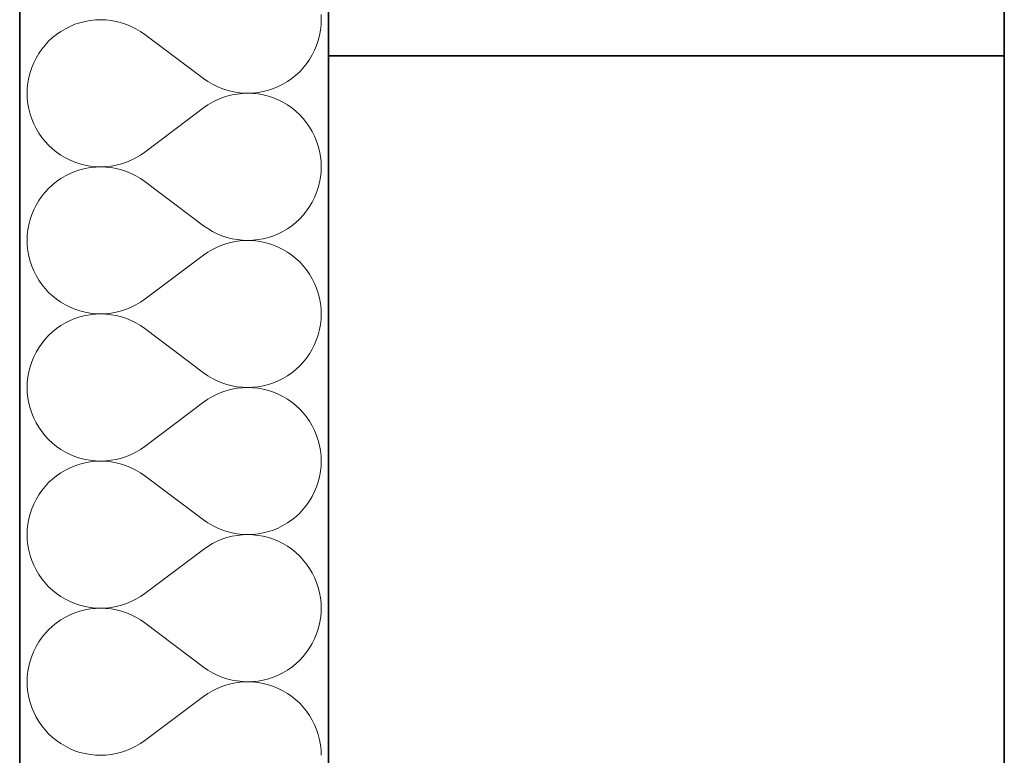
# Model space of a CAD drawing. Header units: millimetres. Extents: x -8078 to 234695, y -4319 to 602442.
# Tile 136 of 152: x 80170 to 80680, y 291229 to 291610. Entities that reach past the tile are written whole.
import ezdxf

# ---------------------------------------------------------------- set-up
doc = ezdxf.new("R2010")
doc.units = ezdxf.units.MM
doc.header["$MEASUREMENT"] = 0
for name, color, linetype in [('#podkład', 252, 'Continuous'), ('- A - ocieplenie', 7, 'Continuous'), ('Konstrukcja - Stropy', 7, 'Continuous'), ('Konstrukcja - Ściany zewnętrzne', 7, 'Continuous')]:
    doc.layers.add(name, color=color, linetype=linetype)

# ---------------------------------------------------------------- blocks, each defined once
blk = doc.blocks.new('UHYGFFFF')
at = {"layer": '- A - ocieplenie', "color": 252, "linetype": 'Continuous', "lineweight": 35, "ltscale": 100}
for p, q in [((19777.48, 396062.63), (19777.47, 388486.86)), ((19937.47, 388486.86), (19937.48, 396062.63))]:
    blk.add_line(p, q, dxfattribs=at)
at = {"layer": '- A - ocieplenie', "color": 252, "linetype": 'Continuous', "lineweight": 13, "ltscale": 100}
for p, q in [((19813.98, 392127.94), (19811.3, 392127.46)), ((19816.69, 392128.23), (19813.98, 392127.94)), ((19819.41, 392128.33), (19816.69, 392128.23)), ((19822.12, 392128.23), (19819.41, 392128.33)), ((19824.83, 392127.93), (19822.12, 392128.23)), ((19827.51, 392127.45), (19824.83, 392127.93)), ((19933.67, 392128.33), (19933.57, 392131.04)), ((19933.57, 392125.61), (19933.67, 392128.33)), ((19801.14, 392123.67), (19798.8, 392122.29)), ((19803.57, 392124.89), (19801.14, 392123.67)), ((19806.09, 392125.93), (19803.57, 392124.89)), ((19808.67, 392126.79), (19806.09, 392125.93)), ((19811.3, 392127.46), (19808.67, 392126.79)), ((19830.14, 392126.77), (19827.51, 392127.45)), ((19832.72, 392125.91), (19830.14, 392126.77)), ((19835.23, 392124.87), (19832.72, 392125.91)), ((19837.67, 392123.65), (19835.23, 392124.87)), ((19840, 392122.26), (19837.67, 392123.65)), ((19932.8, 392120.22), (19933.28, 392122.9)), ((19933.28, 392122.9), (19933.57, 392125.61)), ((19794.44, 392119.03), (19792.45, 392117.18)), ((19796.56, 392120.74), (19794.44, 392119.03)), ((19798.8, 392122.29), (19796.56, 392120.74)), ((19842.24, 392120.71), (19840, 392122.26)), ((19872.71, 392097.85), (19842.24, 392120.71)), ((19931.26, 392115.01), (19932.12, 392117.59)), ((19932.12, 392117.59), (19932.8, 392120.22)), ((19788.89, 392113.07), (19787.34, 392110.83)), ((19790.6, 392115.19), (19788.89, 392113.07)), ((19792.45, 392117.18), (19790.6, 392115.19)), ((19929, 392110.06), (19930.22, 392112.49)), ((19930.22, 392112.49), (19931.26, 392115.01)), ((19785.95, 392108.49), (19784.73, 392106.06)), ((19787.34, 392110.83), (19785.95, 392108.49)), ((19926.06, 392105.49), (19927.61, 392107.72)), ((19927.61, 392107.72), (19929, 392110.06)), ((19783.69, 392103.55), (19782.83, 392100.97)), ((19784.73, 392106.06), (19783.69, 392103.55)), ((19922.5, 392101.38), (19924.35, 392103.37)), ((19924.35, 392103.37), (19926.06, 392105.49)), ((19782.16, 392098.33), (19781.67, 392095.65)), ((19782.83, 392100.97), (19782.16, 392098.33)), ((19872.71, 392097.85), (19874.95, 392096.3)), ((19916.15, 392096.27), (19918.39, 392097.82)), ((19918.39, 392097.82), (19920.51, 392099.53)), ((19920.51, 392099.53), (19922.5, 392101.38)), ((19781.38, 392092.95), (19781.29, 392090.23)), ((19781.67, 392095.65), (19781.38, 392092.95)), ((19874.95, 392096.3), (19877.29, 392094.91)), ((19877.29, 392094.91), (19879.72, 392093.69)), ((19879.72, 392093.69), (19882.23, 392092.64)), ((19882.23, 392092.64), (19884.81, 392091.78)), ((19906.29, 392091.77), (19908.87, 392092.63)), ((19908.87, 392092.63), (19911.38, 392093.67)), ((19911.38, 392093.67), (19913.81, 392094.88)), ((19913.81, 392094.88), (19916.15, 392096.27)), ((19781.29, 392090.23), (19781.38, 392087.51)), ((19781.38, 392087.51), (19781.67, 392084.81)), ((19879.72, 392086.77), (19877.29, 392085.55)), ((19882.23, 392087.82), (19879.72, 392086.77)), ((19884.81, 392088.68), (19882.23, 392087.82)), ((19884.81, 392091.78), (19887.45, 392091.11)), ((19887.45, 392089.35), (19884.81, 392088.68)), ((19887.45, 392091.11), (19890.12, 392090.62)), ((19890.12, 392089.84), (19887.45, 392089.35)), ((19890.12, 392090.62), (19892.83, 392090.33)), ((19892.83, 392090.13), (19890.12, 392089.84)), ((19892.83, 392090.33), (19895.55, 392090.23)), ((19895.55, 392090.23), (19892.83, 392090.13)), ((19895.55, 392090.23), (19898.27, 392090.33)), ((19898.27, 392090.13), (19895.55, 392090.23)), ((19898.27, 392090.33), (19900.97, 392090.61)), ((19900.97, 392089.85), (19898.27, 392090.13)), ((19900.97, 392090.61), (19903.65, 392091.1)), ((19903.65, 392089.36), (19900.97, 392089.85)), ((19903.65, 392091.1), (19906.29, 392091.77)), ((19906.29, 392088.69), (19903.65, 392089.36)), ((19908.87, 392087.83), (19906.29, 392088.69)), ((19911.38, 392086.8), (19908.87, 392087.83)), ((19913.81, 392085.58), (19911.38, 392086.8)), ((19781.67, 392084.81), (19782.16, 392082.13)), ((19782.16, 392082.13), (19782.83, 392079.49)), ((19872.71, 392082.61), (19842.24, 392059.75)), ((19874.95, 392084.16), (19872.71, 392082.61)), ((19877.29, 392085.55), (19874.95, 392084.16)), ((19916.15, 392084.19), (19913.81, 392085.58)), ((19918.39, 392082.64), (19916.15, 392084.19)), ((19920.51, 392080.93), (19918.39, 392082.64)), ((19782.83, 392079.49), (19783.69, 392076.91)), ((19783.69, 392076.91), (19784.73, 392074.4)), ((19922.5, 392079.08), (19920.51, 392080.93)), ((19924.35, 392077.09), (19922.5, 392079.08)), ((19926.06, 392074.97), (19924.35, 392077.09)), ((19784.73, 392074.4), (19785.95, 392071.97)), ((19785.95, 392071.97), (19787.34, 392069.63)), ((19927.61, 392072.74), (19926.06, 392074.97)), ((19929, 392070.4), (19927.61, 392072.74)), ((19787.34, 392069.63), (19788.89, 392067.39)), ((19788.89, 392067.39), (19790.6, 392065.27)), ((19930.22, 392067.97), (19929, 392070.4)), ((19931.26, 392065.45), (19930.22, 392067.97)), ((19790.6, 392065.27), (19792.45, 392063.28)), ((19792.45, 392063.28), (19794.44, 392061.43)), ((19794.44, 392061.43), (19796.56, 392059.72)), ((19932.12, 392062.87), (19931.26, 392065.45)), ((19932.8, 392060.24), (19932.12, 392062.87)), ((19796.56, 392059.72), (19798.8, 392058.17)), ((19798.8, 392058.17), (19801.14, 392056.79)), ((19801.14, 392056.79), (19803.57, 392055.57)), ((19835.23, 392055.59), (19837.67, 392056.81)), ((19837.67, 392056.81), (19840, 392058.2)), ((19840, 392058.2), (19842.24, 392059.75)), ((19933.28, 392057.56), (19932.8, 392060.24)), ((19933.57, 392054.85), (19933.28, 392057.56)), ((19803.57, 392055.57), (19806.09, 392054.53)), ((19806.09, 392054.53), (19808.67, 392053.67)), ((19808.67, 392053.67), (19811.3, 392053)), ((19811.3, 392051.27), (19808.67, 392050.6)), ((19811.3, 392053), (19813.98, 392052.52)), ((19813.98, 392051.75), (19811.3, 392051.27)), ((19813.98, 392052.52), (19816.69, 392052.23)), ((19816.69, 392052.04), (19813.98, 392051.75)), ((19816.69, 392052.23), (19819.41, 392052.13)), ((19819.41, 392052.13), (19816.69, 392052.04)), ((19819.41, 392052.13), (19822.12, 392052.23)), ((19822.12, 392052.04), (19819.41, 392052.13)), ((19822.12, 392052.23), (19824.83, 392052.53)), ((19824.83, 392051.74), (19822.12, 392052.04)), ((19824.83, 392052.53), (19827.51, 392053.01)), ((19827.51, 392051.26), (19824.83, 392051.74)), ((19827.51, 392053.01), (19830.14, 392053.69)), ((19830.14, 392050.58), (19827.51, 392051.26)), ((19830.14, 392053.69), (19832.72, 392054.55)), ((19832.72, 392054.55), (19835.23, 392055.59)), ((19933.67, 392052.13), (19933.57, 392054.85)), ((19933.57, 392049.42), (19933.67, 392052.13)), ((19798.8, 392046.1), (19796.56, 392044.55)), ((19801.14, 392047.48), (19798.8, 392046.1)), ((19803.57, 392048.7), (19801.14, 392047.48)), ((19806.09, 392049.74), (19803.57, 392048.7)), ((19808.67, 392050.6), (19806.09, 392049.74)), ((19832.72, 392049.72), (19830.14, 392050.58)), ((19835.23, 392048.68), (19832.72, 392049.72)), ((19837.67, 392047.46), (19835.23, 392048.68)), ((19840, 392046.07), (19837.67, 392047.46)), ((19842.24, 392044.52), (19840, 392046.07)), ((19932.8, 392044.03), (19933.28, 392046.71)), ((19933.28, 392046.71), (19933.57, 392049.42)), ((19792.45, 392040.99), (19790.6, 392039)), ((19794.44, 392042.84), (19792.45, 392040.99)), ((19796.56, 392044.55), (19794.44, 392042.84)), ((19872.71, 392021.66), (19842.24, 392044.52)), ((19931.26, 392038.82), (19932.12, 392041.4)), ((19932.12, 392041.4), (19932.8, 392044.03)), ((19788.89, 392036.88), (19787.34, 392034.64)), ((19790.6, 392039), (19788.89, 392036.88)), ((19929, 392033.87), (19930.22, 392036.3)), ((19930.22, 392036.3), (19931.26, 392038.82)), ((19785.95, 392032.3), (19784.73, 392029.87)), ((19787.34, 392034.64), (19785.95, 392032.3)), ((19926.06, 392029.3), (19927.61, 392031.53)), ((19927.61, 392031.53), (19929, 392033.87)), ((19783.69, 392027.36), (19782.83, 392024.78)), ((19784.73, 392029.87), (19783.69, 392027.36)), ((19922.5, 392025.19), (19924.35, 392027.18)), ((19924.35, 392027.18), (19926.06, 392029.3)), ((19782.16, 392022.14), (19781.67, 392019.46)), ((19782.83, 392024.78), (19782.16, 392022.14)), ((19872.71, 392021.66), (19874.95, 392020.11)), ((19916.15, 392020.08), (19918.39, 392021.63)), ((19918.39, 392021.63), (19920.51, 392023.34)), ((19920.51, 392023.34), (19922.5, 392025.19)), ((19781.38, 392016.76), (19781.29, 392014.04)), ((19781.67, 392019.46), (19781.38, 392016.76)), ((19874.95, 392020.11), (19877.29, 392018.72)), ((19877.29, 392018.72), (19879.72, 392017.5)), ((19879.72, 392017.5), (19882.23, 392016.45)), ((19882.23, 392016.45), (19884.81, 392015.59)), ((19884.81, 392015.59), (19887.45, 392014.92)), ((19903.65, 392014.91), (19906.29, 392015.58)), ((19906.29, 392015.58), (19908.87, 392016.44)), ((19908.87, 392016.44), (19911.38, 392017.47)), ((19911.38, 392017.47), (19913.81, 392018.69)), ((19913.81, 392018.69), (19916.15, 392020.08)), ((19781.29, 392014.04), (19781.38, 392011.32)), ((19781.38, 392011.32), (19781.67, 392008.62)), ((19879.72, 392010.58), (19877.29, 392009.36)), ((19882.23, 392011.63), (19879.72, 392010.58)), ((19884.81, 392012.49), (19882.23, 392011.63)), ((19887.45, 392013.16), (19884.81, 392012.49)), ((19887.45, 392014.92), (19890.12, 392014.43)), ((19890.12, 392013.65), (19887.45, 392013.16)), ((19890.12, 392014.43), (19892.83, 392014.14)), ((19892.83, 392013.94), (19890.12, 392013.65)), ((19892.83, 392014.14), (19895.55, 392014.04)), ((19895.55, 392014.04), (19892.83, 392013.94)), ((19895.55, 392014.04), (19898.27, 392014.14)), ((19898.27, 392013.94), (19895.55, 392014.04)), ((19898.27, 392014.14), (19900.97, 392014.42)), ((19900.97, 392013.66), (19898.27, 392013.94)), ((19900.97, 392014.42), (19903.65, 392014.91)), ((19903.65, 392013.17), (19900.97, 392013.66)), ((19906.29, 392012.5), (19903.65, 392013.17)), ((19908.87, 392011.64), (19906.29, 392012.5)), ((19911.38, 392010.6), (19908.87, 392011.64)), ((19913.81, 392009.39), (19911.38, 392010.6)), ((19781.67, 392008.62), (19782.16, 392005.94)), ((19782.16, 392005.94), (19782.83, 392003.3)), ((19872.71, 392006.42), (19842.24, 391983.56)), ((19874.95, 392007.97), (19872.71, 392006.42)), ((19877.29, 392009.36), (19874.95, 392007.97)), ((19916.15, 392008), (19913.81, 392009.39)), ((19918.39, 392006.45), (19916.15, 392008)), ((19920.51, 392004.74), (19918.39, 392006.45)), ((19782.83, 392003.3), (19783.69, 392000.72)), ((19783.69, 392000.72), (19784.73, 391998.21)), ((19922.5, 392002.89), (19920.51, 392004.74)), ((19924.35, 392000.9), (19922.5, 392002.89)), ((19926.06, 391998.78), (19924.35, 392000.9)), ((19784.73, 391998.21), (19785.95, 391995.78)), ((19785.95, 391995.78), (19787.34, 391993.44)), ((19927.61, 391996.55), (19926.06, 391998.78)), ((19929, 391994.21), (19927.61, 391996.55)), ((19787.34, 391993.44), (19788.89, 391991.2)), ((19788.89, 391991.2), (19790.6, 391989.08)), ((19930.22, 391991.78), (19929, 391994.21)), ((19931.26, 391989.26), (19930.22, 391991.78)), ((19790.6, 391989.08), (19792.45, 391987.09)), ((19792.45, 391987.09), (19794.44, 391985.24)), ((19794.44, 391985.24), (19796.56, 391983.53)), ((19932.12, 391986.68), (19931.26, 391989.26)), ((19932.8, 391984.05), (19932.12, 391986.68)), ((19796.56, 391983.53), (19798.8, 391981.98)), ((19798.8, 391981.98), (19801.14, 391980.6)), ((19801.14, 391980.6), (19803.57, 391979.38)), ((19835.23, 391979.4), (19837.67, 391980.62)), ((19837.67, 391980.62), (19840, 391982.01)), ((19840, 391982.01), (19842.24, 391983.56)), ((19933.28, 391981.37), (19932.8, 391984.05)), ((19933.57, 391978.66), (19933.28, 391981.37)), ((19803.57, 391979.38), (19806.09, 391978.34)), ((19806.09, 391978.34), (19808.67, 391977.48)), ((19808.67, 391977.48), (19811.3, 391976.81)), ((19811.3, 391975.08), (19808.67, 391974.41)), ((19811.3, 391976.81), (19813.98, 391976.33)), ((19813.98, 391975.56), (19811.3, 391975.08)), ((19813.98, 391976.33), (19816.69, 391976.04)), ((19816.69, 391975.85), (19813.98, 391975.56)), ((19816.69, 391976.04), (19819.41, 391975.94)), ((19819.41, 391975.94), (19816.69, 391975.85)), ((19819.41, 391975.94), (19822.12, 391976.04)), ((19822.12, 391975.85), (19819.41, 391975.94)), ((19822.12, 391976.04), (19824.83, 391976.34)), ((19824.83, 391975.55), (19822.12, 391975.85)), ((19824.83, 391976.34), (19827.51, 391976.82)), ((19827.51, 391975.07), (19824.83, 391975.55)), ((19827.51, 391976.82), (19830.14, 391977.5)), ((19830.14, 391974.39), (19827.51, 391975.07)), ((19830.14, 391977.5), (19832.72, 391978.36)), ((19832.72, 391978.36), (19835.23, 391979.4)), ((19933.67, 391975.94), (19933.57, 391978.66)), ((19933.57, 391973.23), (19933.67, 391975.94)), ((19798.8, 391969.91), (19796.56, 391968.35)), ((19801.14, 391971.29), (19798.8, 391969.91)), ((19803.57, 391972.51), (19801.14, 391971.29)), ((19806.09, 391973.55), (19803.57, 391972.51)), ((19808.67, 391974.41), (19806.09, 391973.55)), ((19832.72, 391973.53), (19830.14, 391974.39)), ((19835.23, 391972.49), (19832.72, 391973.53)), ((19837.67, 391971.27), (19835.23, 391972.49)), ((19840, 391969.88), (19837.67, 391971.27)), ((19842.24, 391968.33), (19840, 391969.88)), ((19932.8, 391967.84), (19933.28, 391970.52)), ((19933.28, 391970.52), (19933.57, 391973.23)), ((19792.45, 391964.8), (19790.6, 391962.8)), ((19794.44, 391966.65), (19792.45, 391964.8)), ((19796.56, 391968.35), (19794.44, 391966.65)), ((19872.71, 391945.47), (19842.24, 391968.33)), ((19931.26, 391962.63), (19932.12, 391965.21)), ((19932.12, 391965.21), (19932.8, 391967.84)), ((19788.89, 391960.69), (19787.34, 391958.45)), ((19790.6, 391962.8), (19788.89, 391960.69)), ((19929, 391957.68), (19930.22, 391960.11)), ((19930.22, 391960.11), (19931.26, 391962.63)), ((19785.95, 391956.11), (19784.73, 391953.68)), ((19787.34, 391958.45), (19785.95, 391956.11)), ((19926.06, 391953.11), (19927.61, 391955.34)), ((19927.61, 391955.34), (19929, 391957.68)), ((19783.69, 391951.17), (19782.83, 391948.59)), ((19784.73, 391953.68), (19783.69, 391951.17)), ((19922.5, 391949), (19924.35, 391950.99)), ((19924.35, 391950.99), (19926.06, 391953.11)), ((19782.16, 391945.95), (19781.67, 391943.27)), ((19782.83, 391948.59), (19782.16, 391945.95)), ((19872.71, 391945.47), (19874.95, 391943.91)), ((19916.15, 391943.89), (19918.39, 391945.44)), ((19918.39, 391945.44), (19920.51, 391947.15)), ((19920.51, 391947.15), (19922.5, 391949)), ((19781.38, 391940.57), (19781.29, 391937.85)), ((19781.67, 391943.27), (19781.38, 391940.57)), ((19874.95, 391943.91), (19877.29, 391942.52)), ((19877.29, 391942.52), (19879.72, 391941.3)), ((19879.72, 391941.3), (19882.23, 391940.26)), ((19882.23, 391940.26), (19884.81, 391939.4)), ((19884.81, 391939.4), (19887.45, 391938.73)), ((19903.65, 391938.72), (19906.29, 391939.39)), ((19906.29, 391939.39), (19908.87, 391940.24)), ((19908.87, 391940.24), (19911.38, 391941.28)), ((19911.38, 391941.28), (19913.81, 391942.5)), ((19913.81, 391942.5), (19916.15, 391943.89)), ((19781.29, 391937.85), (19781.38, 391935.13)), ((19781.38, 391935.13), (19781.67, 391932.43)), ((19879.72, 391934.39), (19877.29, 391933.17)), ((19882.23, 391935.44), (19879.72, 391934.39)), ((19884.81, 391936.3), (19882.23, 391935.44)), ((19887.45, 391936.97), (19884.81, 391936.3)), ((19887.45, 391938.73), (19890.12, 391938.24)), ((19890.12, 391937.46), (19887.45, 391936.97)), ((19890.12, 391938.24), (19892.83, 391937.95)), ((19892.83, 391937.75), (19890.12, 391937.46)), ((19892.83, 391937.95), (19895.55, 391937.85)), ((19895.55, 391937.85), (19892.83, 391937.75)), ((19895.55, 391937.85), (19898.27, 391937.94)), ((19898.27, 391937.75), (19895.55, 391937.85)), ((19898.27, 391937.94), (19900.97, 391938.23)), ((19900.97, 391937.46), (19898.27, 391937.75)), ((19900.97, 391938.23), (19903.65, 391938.72)), ((19903.65, 391936.98), (19900.97, 391937.46)), ((19906.29, 391936.31), (19903.65, 391936.98)), ((19908.87, 391935.45), (19906.29, 391936.31)), ((19911.38, 391934.41), (19908.87, 391935.45)), ((19913.81, 391933.2), (19911.38, 391934.41)), ((19781.67, 391932.43), (19782.16, 391929.75)), ((19782.16, 391929.75), (19782.83, 391927.11)), ((19872.71, 391930.23), (19842.24, 391907.37)), ((19874.95, 391931.78), (19872.71, 391930.23)), ((19877.29, 391933.17), (19874.95, 391931.78)), ((19916.15, 391931.81), (19913.81, 391933.2)), ((19918.39, 391930.26), (19916.15, 391931.81)), ((19920.51, 391928.55), (19918.39, 391930.26)), ((19782.83, 391927.11), (19783.69, 391924.53)), ((19783.69, 391924.53), (19784.73, 391922.02)), ((19922.5, 391926.7), (19920.51, 391928.55)), ((19924.35, 391924.71), (19922.5, 391926.7)), ((19926.06, 391922.59), (19924.35, 391924.71)), ((19784.73, 391922.02), (19785.95, 391919.59)), ((19785.95, 391919.59), (19787.34, 391917.25)), ((19927.61, 391920.36), (19926.06, 391922.59)), ((19929, 391918.02), (19927.61, 391920.36)), ((19787.34, 391917.25), (19788.89, 391915.01)), ((19788.89, 391915.01), (19790.6, 391912.89)), ((19930.22, 391915.59), (19929, 391918.02)), ((19931.26, 391913.07), (19930.22, 391915.59)), ((19790.6, 391912.89), (19792.45, 391910.9)), ((19792.45, 391910.9), (19794.44, 391909.05)), ((19794.44, 391909.05), (19796.56, 391907.34)), ((19932.12, 391910.49), (19931.26, 391913.07)), ((19932.8, 391907.86), (19932.12, 391910.49)), ((19796.56, 391907.34), (19798.8, 391905.79)), ((19798.8, 391905.79), (19801.14, 391904.41)), ((19801.14, 391904.41), (19803.57, 391903.19)), ((19803.57, 391903.19), (19806.09, 391902.15)), ((19832.72, 391902.17), (19835.23, 391903.21)), ((19835.23, 391903.21), (19837.67, 391904.43)), ((19837.67, 391904.43), (19840, 391905.82)), ((19840, 391905.82), (19842.24, 391907.37)), ((19933.28, 391905.18), (19932.8, 391907.86)), ((19933.57, 391902.47), (19933.28, 391905.18)), ((19806.09, 391902.15), (19808.67, 391901.29)), ((19808.67, 391898.22), (19806.09, 391897.36)), ((19808.67, 391901.29), (19811.3, 391900.62)), ((19811.3, 391898.89), (19808.67, 391898.22)), ((19811.3, 391900.62), (19813.98, 391900.14)), ((19813.98, 391899.37), (19811.3, 391898.89)), ((19813.98, 391900.14), (19816.69, 391899.85)), ((19816.69, 391899.66), (19813.98, 391899.37)), ((19816.69, 391899.85), (19819.41, 391899.75)), ((19819.41, 391899.75), (19816.69, 391899.66)), ((19819.41, 391899.75), (19822.12, 391899.85)), ((19822.12, 391899.66), (19819.41, 391899.75)), ((19822.12, 391899.85), (19824.83, 391900.15)), ((19824.83, 391899.36), (19822.12, 391899.66)), ((19824.83, 391900.15), (19827.51, 391900.63)), ((19827.51, 391898.88), (19824.83, 391899.36)), ((19827.51, 391900.63), (19830.14, 391901.31)), ((19830.14, 391898.2), (19827.51, 391898.88)), ((19830.14, 391901.31), (19832.72, 391902.17)), ((19832.72, 391897.34), (19830.14, 391898.2)), ((19933.67, 391899.75), (19933.57, 391902.47)), ((19933.57, 391897.04), (19933.67, 391899.75)), ((19798.8, 391893.72), (19796.56, 391892.16)), ((19801.14, 391895.1), (19798.8, 391893.72)), ((19803.57, 391896.32), (19801.14, 391895.1)), ((19806.09, 391897.36), (19803.57, 391896.32)), ((19835.23, 391896.3), (19832.72, 391897.34)), ((19837.67, 391895.08), (19835.23, 391896.3)), ((19840, 391893.69), (19837.67, 391895.08)), ((19842.24, 391892.14), (19840, 391893.69)), ((19932.8, 391891.65), (19933.28, 391894.33)), ((19933.28, 391894.33), (19933.57, 391897.04)), ((19792.45, 391888.6), (19790.6, 391886.61)), ((19794.44, 391890.46), (19792.45, 391888.6)), ((19796.56, 391892.16), (19794.44, 391890.46)), ((19872.71, 391869.28), (19842.24, 391892.14)), ((19931.26, 391886.44), (19932.12, 391889.02)), ((19932.12, 391889.02), (19932.8, 391891.65)), ((19788.89, 391884.5), (19787.34, 391882.26)), ((19790.6, 391886.61), (19788.89, 391884.5)), ((19929, 391881.49), (19930.22, 391883.92)), ((19930.22, 391883.92), (19931.26, 391886.44)), ((19785.95, 391879.92), (19784.73, 391877.49)), ((19787.34, 391882.26), (19785.95, 391879.92)), ((19926.06, 391876.92), (19927.61, 391879.15)), ((19927.61, 391879.15), (19929, 391881.49)), ((19783.69, 391874.98), (19782.83, 391872.4)), ((19784.73, 391877.49), (19783.69, 391874.98)), ((19920.51, 391870.95), (19922.5, 391872.81)), ((19922.5, 391872.81), (19924.35, 391874.8)), ((19924.35, 391874.8), (19926.06, 391876.92)), ((19782.16, 391869.76), (19781.67, 391867.08)), ((19782.83, 391872.4), (19782.16, 391869.76)), ((19872.71, 391869.28), (19874.95, 391867.72)), ((19874.95, 391867.72), (19877.29, 391866.33)), ((19913.81, 391866.31), (19916.15, 391867.7)), ((19916.15, 391867.7), (19918.39, 391869.25)), ((19918.39, 391869.25), (19920.51, 391870.95)), ((19781.38, 391864.38), (19781.29, 391861.66)), ((19781.67, 391867.08), (19781.38, 391864.38)), ((19877.29, 391866.33), (19879.72, 391865.11)), ((19879.72, 391865.11), (19882.23, 391864.07)), ((19882.23, 391864.07), (19884.81, 391863.21)), ((19884.81, 391863.21), (19887.45, 391862.54)), ((19887.45, 391862.54), (19890.12, 391862.05)), ((19900.97, 391862.04), (19903.65, 391862.52)), ((19903.65, 391862.52), (19906.29, 391863.2)), ((19906.29, 391863.2), (19908.87, 391864.05)), ((19908.87, 391864.05), (19911.38, 391865.09)), ((19911.38, 391865.09), (19913.81, 391866.31)), ((19781.29, 391861.66), (19781.38, 391858.94)), ((19781.38, 391858.94), (19781.67, 391856.24)), ((19879.72, 391858.2), (19877.29, 391856.98)), ((19882.23, 391859.25), (19879.72, 391858.2)), ((19884.81, 391860.11), (19882.23, 391859.25)), ((19887.45, 391860.78), (19884.81, 391860.11)), ((19890.12, 391861.27), (19887.45, 391860.78)), ((19890.12, 391862.05), (19892.83, 391861.76)), ((19892.83, 391861.56), (19890.12, 391861.27)), ((19892.83, 391861.76), (19895.55, 391861.66)), ((19895.55, 391861.66), (19892.83, 391861.56)), ((19895.55, 391861.66), (19898.27, 391861.75)), ((19898.27, 391861.56), (19895.55, 391861.66)), ((19898.27, 391861.75), (19900.97, 391862.04)), ((19900.97, 391861.27), (19898.27, 391861.56)), ((19903.65, 391860.79), (19900.97, 391861.27)), ((19906.29, 391860.12), (19903.65, 391860.79)), ((19908.87, 391859.26), (19906.29, 391860.12)), ((19911.38, 391858.22), (19908.87, 391859.26)), ((19913.81, 391857.01), (19911.38, 391858.22)), ((19781.67, 391856.24), (19782.16, 391853.56)), ((19782.16, 391853.56), (19782.83, 391850.92)), ((19872.71, 391854.04), (19842.24, 391831.18)), ((19874.95, 391855.59), (19872.71, 391854.04)), ((19877.29, 391856.98), (19874.95, 391855.59)), ((19916.15, 391855.62), (19913.81, 391857.01)), ((19918.39, 391854.07), (19916.15, 391855.62)), ((19920.51, 391852.36), (19918.39, 391854.07)), ((19922.5, 391850.51), (19920.51, 391852.36)), ((19782.83, 391850.92), (19783.69, 391848.34)), ((19783.69, 391848.34), (19784.73, 391845.83)), ((19924.35, 391848.52), (19922.5, 391850.51)), ((19926.06, 391846.4), (19924.35, 391848.52)), ((19784.73, 391845.83), (19785.95, 391843.39)), ((19785.95, 391843.39), (19787.34, 391841.06)), ((19927.61, 391844.17), (19926.06, 391846.4)), ((19929, 391841.83), (19927.61, 391844.17)), ((19787.34, 391841.06), (19788.89, 391838.82)), ((19788.89, 391838.82), (19790.6, 391836.7)), ((19930.22, 391839.39), (19929, 391841.83)), ((19931.26, 391836.88), (19930.22, 391839.39)), ((19932.12, 391834.3), (19931.26, 391836.88)), ((19790.6, 391836.7), (19792.45, 391834.71)), ((19792.45, 391834.71), (19794.44, 391832.86)), ((19794.44, 391832.86), (19796.56, 391831.15)), ((19932.8, 391831.66), (19932.12, 391834.3)), ((19796.56, 391831.15), (19798.8, 391829.6)), ((19798.8, 391829.6), (19801.14, 391828.22)), ((19801.14, 391828.22), (19803.57, 391827)), ((19803.57, 391827), (19806.09, 391825.96)), ((19832.72, 391825.98), (19835.23, 391827.02)), ((19835.23, 391827.02), (19837.67, 391828.24)), ((19837.67, 391828.24), (19840, 391829.63)), ((19840, 391829.63), (19842.24, 391831.18)), ((19933.28, 391828.99), (19932.8, 391831.66)), ((19933.57, 391826.28), (19933.28, 391828.99)), ((19806.09, 391825.96), (19808.67, 391825.1)), ((19808.67, 391822.03), (19806.09, 391821.17)), ((19808.67, 391825.1), (19811.3, 391824.43)), ((19811.3, 391822.7), (19808.67, 391822.03)), ((19811.3, 391824.43), (19813.98, 391823.95)), ((19813.98, 391823.18), (19811.3, 391822.7)), ((19813.98, 391823.95), (19816.69, 391823.66)), ((19816.69, 391823.47), (19813.98, 391823.18)), ((19816.69, 391823.66), (19819.41, 391823.56)), ((19819.41, 391823.56), (19816.69, 391823.47)), ((19819.41, 391823.56), (19822.12, 391823.66)), ((19822.12, 391823.46), (19819.41, 391823.56)), ((19822.12, 391823.66), (19824.83, 391823.96)), ((19824.83, 391823.17), (19822.12, 391823.46)), ((19824.83, 391823.96), (19827.51, 391824.44)), ((19827.51, 391822.69), (19824.83, 391823.17)), ((19827.51, 391824.44), (19830.14, 391825.11)), ((19830.14, 391822.01), (19827.51, 391822.69)), ((19830.14, 391825.11), (19832.72, 391825.98)), ((19832.72, 391821.15), (19830.14, 391822.01)), ((19933.67, 391823.56), (19933.57, 391826.28)), ((19933.57, 391820.84), (19933.67, 391823.56)), ((19798.8, 391817.52), (19796.56, 391815.97)), ((19801.14, 391818.91), (19798.8, 391817.52)), ((19803.57, 391820.13), (19801.14, 391818.91)), ((19806.09, 391821.17), (19803.57, 391820.13)), ((19835.23, 391820.11), (19832.72, 391821.15)), ((19837.67, 391818.89), (19835.23, 391820.11)), ((19840, 391817.5), (19837.67, 391818.89)), ((19842.24, 391815.94), (19840, 391817.5)), ((19932.8, 391815.46), (19933.28, 391818.14)), ((19933.28, 391818.14), (19933.57, 391820.84)), ((19792.45, 391812.41), (19790.6, 391810.42)), ((19794.44, 391814.27), (19792.45, 391812.41)), ((19796.56, 391815.97), (19794.44, 391814.27)), ((19872.71, 391793.09), (19842.24, 391815.94)), ((19931.26, 391810.25), (19932.12, 391812.83)), ((19932.12, 391812.83), (19932.8, 391815.46)), ((19788.89, 391808.31), (19787.34, 391806.07)), ((19790.6, 391810.42), (19788.89, 391808.31)), ((19929, 391805.3), (19930.22, 391807.73)), ((19930.22, 391807.73), (19931.26, 391810.25)), ((19784.73, 391801.3), (19783.69, 391798.79)), ((19785.95, 391803.73), (19784.73, 391801.3)), ((19787.34, 391806.07), (19785.95, 391803.73)), ((19926.06, 391800.73), (19927.61, 391802.96)), ((19927.61, 391802.96), (19929, 391805.3)), ((19782.83, 391796.21), (19782.16, 391793.57)), ((19783.69, 391798.79), (19782.83, 391796.21)), ((19920.51, 391794.76), (19922.5, 391796.62)), ((19922.5, 391796.62), (19924.35, 391798.61)), ((19924.35, 391798.61), (19926.06, 391800.73)), ((19782.16, 391793.57), (19781.67, 391790.89)), ((19872.71, 391793.09), (19874.95, 391791.53)), ((19874.95, 391791.53), (19877.29, 391790.14)), ((19913.81, 391790.12), (19916.15, 391791.51)), ((19916.15, 391791.51), (19918.39, 391793.06)), ((19918.39, 391793.06), (19920.51, 391794.76)), ((19781.38, 391788.19), (19781.29, 391785.47)), ((19781.67, 391790.89), (19781.38, 391788.19)), ((19877.29, 391790.14), (19879.72, 391788.92)), ((19879.72, 391788.92), (19882.23, 391787.88)), ((19882.23, 391787.88), (19884.81, 391787.02)), ((19884.81, 391787.02), (19887.45, 391786.34)), ((19887.45, 391786.34), (19890.12, 391785.86)), ((19900.97, 391785.85), (19903.65, 391786.33)), ((19903.65, 391786.33), (19906.29, 391787.01)), ((19906.29, 391787.01), (19908.87, 391787.86)), ((19908.87, 391787.86), (19911.38, 391788.9)), ((19911.38, 391788.9), (19913.81, 391790.12)), ((19781.29, 391785.47), (19781.38, 391782.75)), ((19781.38, 391782.75), (19781.67, 391780.04)), ((19877.29, 391780.79), (19874.95, 391779.4)), ((19879.72, 391782.01), (19877.29, 391780.79)), ((19882.23, 391783.06), (19879.72, 391782.01)), ((19884.81, 391783.92), (19882.23, 391783.06)), ((19887.45, 391784.59), (19884.81, 391783.92)), ((19890.12, 391785.08), (19887.45, 391784.59)), ((19890.12, 391785.86), (19892.83, 391785.57)), ((19892.83, 391785.37), (19890.12, 391785.08)), ((19892.83, 391785.57), (19895.55, 391785.47)), ((19895.55, 391785.47), (19892.83, 391785.37)), ((19895.55, 391785.47), (19898.27, 391785.56)), ((19898.27, 391785.37), (19895.55, 391785.47)), ((19898.27, 391785.56), (19900.97, 391785.85)), ((19900.97, 391785.08), (19898.27, 391785.37)), ((19903.65, 391784.6), (19900.97, 391785.08)), ((19906.29, 391783.93), (19903.65, 391784.6)), ((19908.87, 391783.07), (19906.29, 391783.93)), ((19911.38, 391782.03), (19908.87, 391783.07)), ((19913.81, 391780.82), (19911.38, 391782.03)), ((19916.15, 391779.43), (19913.81, 391780.82)), ((19781.67, 391780.04), (19782.16, 391777.37)), ((19782.16, 391777.37), (19782.83, 391774.73)), ((19872.71, 391777.85), (19842.24, 391754.99)), ((19874.95, 391779.4), (19872.71, 391777.85)), ((19918.39, 391777.88), (19916.15, 391779.43)), ((19920.51, 391776.17), (19918.39, 391777.88)), ((19922.5, 391774.32), (19920.51, 391776.17)), ((19782.83, 391774.73), (19783.69, 391772.15)), ((19783.69, 391772.15), (19784.73, 391769.64)), ((19924.35, 391772.33), (19922.5, 391774.32)), ((19926.06, 391770.21), (19924.35, 391772.33)), ((19784.73, 391769.64), (19785.95, 391767.2)), ((19785.95, 391767.2), (19787.34, 391764.87)), ((19927.61, 391767.98), (19926.06, 391770.21)), ((19929, 391765.64), (19927.61, 391767.98)), ((19930.22, 391763.2), (19929, 391765.64)), ((19787.34, 391764.87), (19788.89, 391762.63)), ((19788.89, 391762.63), (19790.6, 391760.51)), ((19790.6, 391760.51), (19792.45, 391758.52)), ((19931.26, 391760.69), (19930.22, 391763.2)), ((19932.12, 391758.11), (19931.26, 391760.69)), ((19792.45, 391758.52), (19794.44, 391756.67)), ((19794.44, 391756.67), (19796.56, 391754.96)), ((19932.8, 391755.47), (19932.12, 391758.11)), ((19933.28, 391752.8), (19932.8, 391755.47)), ((19796.56, 391754.96), (19798.8, 391753.41)), ((19798.8, 391753.41), (19801.14, 391752.03)), ((19801.14, 391752.03), (19803.57, 391750.81)), ((19803.57, 391750.81), (19806.09, 391749.77)), ((19832.72, 391749.79), (19835.23, 391750.83)), ((19835.23, 391750.83), (19837.67, 391752.05)), ((19837.67, 391752.05), (19840, 391753.44)), ((19840, 391753.44), (19842.24, 391754.99)), ((19933.57, 391750.09), (19933.28, 391752.8)), ((19806.09, 391749.77), (19808.67, 391748.91)), ((19808.67, 391748.91), (19811.3, 391748.24)), ((19811.3, 391748.24), (19813.98, 391747.76)), ((19813.98, 391747.76), (19816.69, 391747.47)), ((19816.69, 391747.47), (19819.41, 391747.37)), ((19819.41, 391747.37), (19822.12, 391747.47)), ((19822.12, 391747.47), (19824.83, 391747.76)), ((19824.83, 391747.76), (19827.51, 391748.25)), ((19827.51, 391748.25), (19830.14, 391748.92)), ((19830.14, 391748.92), (19832.72, 391749.79)), ((19933.67, 391747.37), (19933.57, 391750.09))]:
    blk.add_line(p, q, dxfattribs=at)
at = {"color": 252, "linetype": 'Continuous', "lineweight": 35, "ltscale": 100}
for p, q in [((19937.47, 392989.67), (19937.47, 392109.67)), ((20287.47, 392109.67), (20287.47, 392989.67))]:
    blk.add_line(p, q, dxfattribs=at)
at = {"layer": 'Konstrukcja - Stropy', "color": 252, "linetype": 'Continuous', "lineweight": 13, "ltscale": 100}
blk.add_line((19937.48, 388030.59), (19937.48, 395682.67), dxfattribs=at)
blk.add_line((19937.48, 388030.59), (19937.48, 395682.67), dxfattribs=at)
at = {"layer": 'Konstrukcja - Ściany zewnętrzne', "color": 252, "linetype": 'Continuous', "lineweight": 35, "ltscale": 100}
for p, q in [((20117.47, 392109.67), (19937.47, 392109.67)), ((19937.47, 392109.67), (19937.47, 391709.67)), ((20167.47, 392109.67), (20117.47, 392109.67)), ((20287.47, 392109.67), (20167.47, 392109.67)), ((20287.47, 391709.67), (20287.47, 392109.67))]:
    blk.add_line(p, q, dxfattribs=at)

msp = doc.modelspace()

# ---------------------------------------------------------------- block references
at = {"layer": '#podkład'}
msp.add_blockref('UHYGFFFF', (60392.7, -100518.68), dxfattribs=at)

doc.saveas('drawing.dxf')
